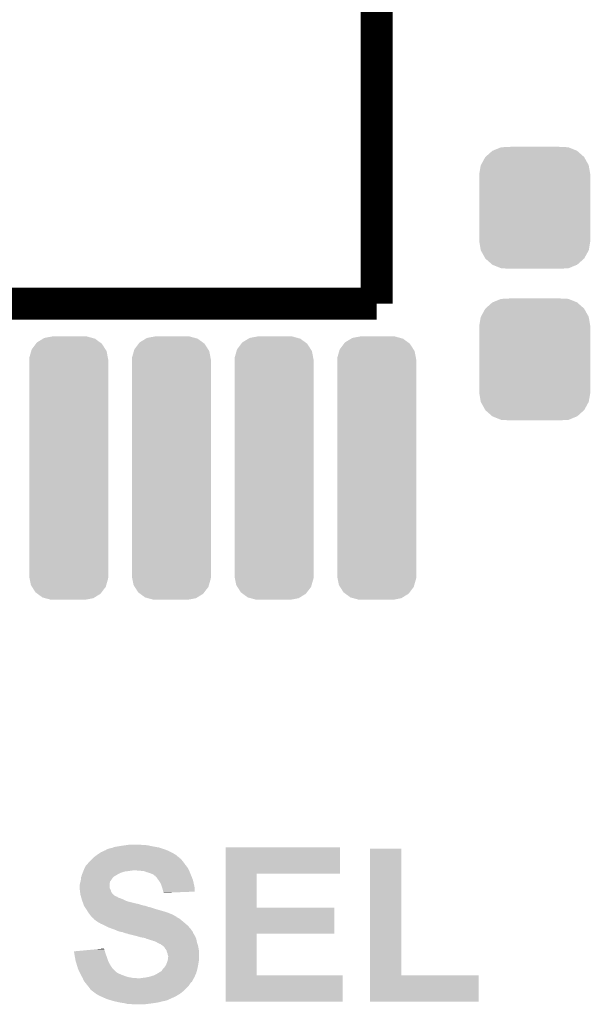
# Model space of a CAD drawing. Extents: x -0.05 to 0.95, y -0.15 to 2.1.
# Tile 18 of 51: x 0.45 to 0.59, y 0.34 to 0.58. Entities that reach past the tile are written whole.
import ezdxf

# ---------------------------------------------------------------- set-up
doc = ezdxf.new("R2010")
doc.units = 0
doc.layers.get('0').update_dxf_attribs({"linetype": 'CONTINUOUS'})
doc.layers.add('LTE_IOT_13_CLICK_V101A_GTO', color=11, linetype='CONTINUOUS')
doc.layers.add('LTE_IOT_13_CLICK_V101A_GTS', color=8, linetype='CONTINUOUS')

# ---------------------------------------------------------------- blocks, each defined once
blk = doc.blocks.new('CUSTOM_84')
for points in [[(-0.01052, 0.01422), (-0.00841, 0.01508), (0.01054, 0.01422), (0.00839, 0.01508)], [(-0.00841, 0.01508), (-0.00819, 0.01509), (0.00839, 0.01508), (0.00836, 0.01509)], [(-0.00819, 0.01509), (-0.00607, 0.0152), (0.00836, 0.01509), (0.00607, 0.0152)], [(-0.01344, 0.01062), (-0.01234, 0.01263), (0.01345, 0.01062), (0.01233, 0.01263)], [(-0.01234, 0.01263), (-0.01229, 0.01267), (0.01233, 0.01263), (0.01231, 0.01267)], [(-0.01229, 0.01267), (-0.01059, 0.01419), (0.01231, 0.01267), (0.01057, 0.01419)], [(-0.01059, 0.01419), (-0.01052, 0.01422), (0.01057, 0.01419), (0.01054, 0.01422)], [(-0.01385, 0.0083), (-0.01347, 0.01057), (0.01385, 0.0083), (0.01346, 0.01057)], [(-0.01347, 0.01057), (-0.01344, 0.01062), (0.01346, 0.01057), (0.01345, 0.01062)], [(-0.01385, 0.00825), (-0.01385, 0.0083), (0.01385, 0.00825), (0.01385, 0.0083)], [(-0.01385, -0.00825), (-0.01385, 0.00825), (0.01385, -0.00825), (0.01385, 0.00825)], [(-0.01385, -0.0083), (-0.01385, -0.00825), (0.01385, -0.0083), (0.01385, -0.00825)], [(-0.01346, -0.01057), (-0.01385, -0.0083), (0.01347, -0.01057), (0.01385, -0.0083)], [(-0.01345, -0.01062), (-0.01346, -0.01057), (0.01344, -0.01062), (0.01347, -0.01057)], [(-0.01233, -0.01263), (-0.01345, -0.01062), (0.01234, -0.01263), (0.01344, -0.01062)], [(-0.01231, -0.01267), (-0.01233, -0.01263), (0.01229, -0.01267), (0.01234, -0.01263)], [(-0.01057, -0.01419), (-0.01231, -0.01267), (0.01059, -0.01419), (0.01229, -0.01267)], [(-0.01054, -0.01422), (-0.01057, -0.01419), (0.01052, -0.01422), (0.01059, -0.01419)], [(-0.00839, -0.01508), (-0.01054, -0.01422), (0.00841, -0.01508), (0.01052, -0.01422)], [(-0.00836, -0.01509), (-0.00839, -0.01508), (0.00819, -0.01509), (0.00841, -0.01508)], [(-0.00607, -0.0152), (-0.00836, -0.01509), (0.00607, -0.0152), (0.00819, -0.01509)]]:
    blk.add_solid(points)
blk = doc.blocks.new('CUSTOM_187')
for points in [[(-0.00795, 0.03131), (-0.0064, 0.03226), (0.00785, 0.03131), (0.00655, 0.03226)], [(-0.0064, 0.03226), (-0.00612, 0.03244), (0.00655, 0.03226), (0.0059, 0.03244)], [(-0.00612, 0.03244), (-0.00405, 0.03283), (0.0059, 0.03244), (0.00447, 0.03283)], [(-0.00405, 0.03283), (-0.004, 0.03284), (0.00447, 0.03283), (0.00426, 0.03284)], [(-0.004, 0.03284), (-0.004, 0.03285), (0.00426, 0.03284), (0.004, 0.03285)], [(-0.00936, 0.02916), (-0.00924, 0.02959), (0.00944, 0.02916), (0.00917, 0.02959)], [(-0.00924, 0.02959), (-0.00819, 0.03098), (0.00917, 0.02959), (0.00828, 0.03098)], [(-0.00819, 0.03098), (-0.00795, 0.03131), (0.00828, 0.03098), (0.00785, 0.03131)], [(-0.00985, 0.02705), (-0.00983, 0.02751), (0.00985, 0.02705), (0.00976, 0.02751)], [(-0.00985, 0.027), (-0.00985, 0.02705), (0.00985, 0.027), (0.00985, 0.02705)], [(-0.00983, 0.02751), (-0.00936, 0.02916), (0.00976, 0.02751), (0.00944, 0.02916)], [(-0.00985, -0.027), (-0.00985, 0.027), (0.00985, -0.027), (0.00985, 0.027)], [(-0.00985, -0.02705), (-0.00985, -0.027), (0.00985, -0.02705), (0.00985, -0.027)], [(-0.00976, -0.02752), (-0.00985, -0.02705), (0.00983, -0.02752), (0.00985, -0.02705)], [(-0.00943, -0.02916), (-0.00976, -0.02752), (0.00936, -0.02916), (0.00983, -0.02752)], [(-0.00916, -0.0296), (-0.00943, -0.02916), (0.00924, -0.0296), (0.00936, -0.02916)], [(-0.00828, -0.03098), (-0.00916, -0.0296), (0.0082, -0.03098), (0.00924, -0.0296)], [(-0.00782, -0.03132), (-0.00828, -0.03098), (0.00795, -0.03132), (0.0082, -0.03098)], [(-0.00654, -0.03226), (-0.00782, -0.03132), (0.00643, -0.03226), (0.00795, -0.03132)], [(-0.00582, -0.03245), (-0.00654, -0.03226), (0.00612, -0.03245), (0.00643, -0.03226)], [(-0.00446, -0.03282), (-0.00582, -0.03245), (0.00415, -0.03282), (0.00612, -0.03245)], [(-0.004, -0.03284), (-0.00446, -0.03282), (0.00406, -0.03284), (0.00415, -0.03282)], [(-0.004, -0.03285), (-0.004, -0.03284), (0.004, -0.03285), (0.00406, -0.03284)]]:
    blk.add_solid(points)

msp = doc.modelspace()

# ---------------------------------------------------------------- linework, layer by layer
at = {"layer": 'LTE_IOT_13_CLICK_V101A_GTO', "const_width": 0.008}
for points in [[(0.361, 0.657), (0.5, 0.657), (0.5396, 0.6174), (0.5396, 0.512)], [(0.361, 0.512), (0.5396, 0.512)]]:
    msp.add_lwpolyline(points, dxfattribs=at)
at = {"layer": 'LTE_IOT_13_CLICK_V101A_GTO'}
for points in [[(0.47124, 0.3754), (0.4719, 0.3757), (0.488, 0.3754), (0.48733, 0.3757)], [(0.4719, 0.3757), (0.472, 0.3757), (0.48733, 0.3757), (0.48732, 0.3757)], [(0.472, 0.3757), (0.4721, 0.3758), (0.48732, 0.3757), (0.4871, 0.3758)], [(0.4721, 0.3758), (0.4725, 0.376), (0.4871, 0.3758), (0.4865, 0.376)], [(0.4725, 0.376), (0.4731, 0.3762), (0.4865, 0.376), (0.4859, 0.3762)], [(0.4731, 0.3762), (0.4736, 0.3763), (0.4859, 0.3762), (0.4856, 0.3763)], [(0.4736, 0.3763), (0.47385, 0.3764), (0.4856, 0.3763), (0.4853, 0.3764)], [(0.47385, 0.3764), (0.4741, 0.3765), (0.4853, 0.3764), (0.48473, 0.3765)], [(0.4741, 0.3765), (0.4752, 0.3767), (0.48473, 0.3765), (0.4836, 0.3767)], [(0.4752, 0.3767), (0.4765, 0.3769), (0.4836, 0.3767), (0.4827, 0.3769)], [(0.4765, 0.3769), (0.4772, 0.377), (0.4827, 0.3769), (0.482, 0.377)], [(0.4772, 0.377), (0.4779, 0.3771), (0.4813, 0.377), (0.4807, 0.3771)], [(0.5019, 0.3699), (0.5019, 0.3764), (0.5304, 0.3699), (0.5304, 0.3764)], [(0.5019, 0.3764), (0.5019, 0.3764), (0.5304, 0.3764), (0.5019, 0.3764)], [(0.5379, 0.3445), (0.5379, 0.3761), (0.5457, 0.3445), (0.5457, 0.3761)], [(0.5379, 0.3761), (0.5379, 0.3761), (0.5457, 0.3761), (0.5379, 0.3761)], [(0.4678, 0.3727), (0.4685, 0.3734), (0.49143, 0.3727), (0.4909, 0.3734)], [(0.4685, 0.3734), (0.4687, 0.3736), (0.4909, 0.3734), (0.4907, 0.3736)], [(0.4687, 0.3736), (0.4688, 0.3737), (0.4907, 0.3736), (0.4905, 0.3737)], [(0.4688, 0.3737), (0.469, 0.3739), (0.4905, 0.3737), (0.4904, 0.3739)], [(0.469, 0.3739), (0.46977, 0.3745), (0.4903, 0.3739), (0.4896, 0.3745)], [(0.469, 0.3739), (0.469, 0.3739), (0.4904, 0.3739), (0.4903, 0.3739)], [(0.46977, 0.3745), (0.4699, 0.3746), (0.4896, 0.3745), (0.48944, 0.3746)], [(0.4699, 0.3746), (0.4705, 0.375), (0.48944, 0.3746), (0.4888, 0.375)], [(0.4705, 0.375), (0.4708, 0.3752), (0.4888, 0.375), (0.4884, 0.3752)], [(0.4708, 0.3752), (0.47124, 0.3754), (0.4884, 0.3752), (0.488, 0.3754)], [(0.46652, 0.3707), (0.4666, 0.3709), (0.4928, 0.3707), (0.4927, 0.3709)], [(0.4666, 0.3709), (0.4667, 0.3711), (0.4927, 0.3709), (0.4926, 0.3711)], [(0.4667, 0.3711), (0.467, 0.3717), (0.4926, 0.3711), (0.4922, 0.3717)], [(0.467, 0.3717), (0.4671, 0.3719), (0.4922, 0.3717), (0.49204, 0.3719)], [(0.4671, 0.3719), (0.4674, 0.3722), (0.49204, 0.3719), (0.4918, 0.3722)], [(0.4674, 0.3722), (0.4675, 0.3723), (0.4918, 0.3722), (0.49173, 0.3723)], [(0.4675, 0.3723), (0.4678, 0.3727), (0.49173, 0.3723), (0.49143, 0.3727)], [(0.4658, 0.3681), (0.46582, 0.3683), (0.47325, 0.3681), (0.4734, 0.3683)], [(0.46582, 0.3683), (0.46589, 0.3689), (0.4734, 0.3683), (0.4738, 0.3689)], [(0.46589, 0.3689), (0.4659, 0.369), (0.4738, 0.3689), (0.4739, 0.369)], [(0.4659, 0.369), (0.46597, 0.3692), (0.4739, 0.369), (0.4741, 0.3692)], [(0.46597, 0.3692), (0.46613, 0.3697), (0.4742, 0.3692), (0.475, 0.3697)], [(0.46597, 0.3692), (0.46597, 0.3692), (0.4741, 0.3692), (0.4742, 0.3692)], [(0.46613, 0.3697), (0.4662, 0.3699), (0.475, 0.3697), (0.4754, 0.3699)], [(0.4662, 0.3699), (0.46628, 0.3701), (0.4754, 0.3699), (0.4758, 0.3701)], [(0.46628, 0.3701), (0.4664, 0.3704), (0.4758, 0.3701), (0.4767, 0.3704)], [(0.4664, 0.3704), (0.46644, 0.3705), (0.4767, 0.3704), (0.4775, 0.3705)], [(0.46644, 0.3705), (0.46652, 0.3707), (0.4775, 0.3705), (0.4789, 0.3707)], [(0.4806, 0.3706), (0.4794, 0.3707), (0.49285, 0.3706), (0.4928, 0.3707)], [(0.4816, 0.3705), (0.4806, 0.3706), (0.4929, 0.3705), (0.49285, 0.3706)], [(0.4824, 0.3702), (0.4816, 0.3705), (0.49301, 0.3702), (0.4929, 0.3705)], [(0.4831, 0.37), (0.4824, 0.3702), (0.49309, 0.37), (0.49301, 0.3702)], [(0.4836, 0.3698), (0.4831, 0.37), (0.49316, 0.3698), (0.49309, 0.37)], [(0.4838, 0.3697), (0.4836, 0.3698), (0.4932, 0.3697), (0.49316, 0.3698)], [(0.484, 0.3696), (0.4838, 0.3697), (0.49324, 0.3696), (0.4932, 0.3697)], [(0.4842, 0.3694), (0.484, 0.3696), (0.49333, 0.3694), (0.49324, 0.3696)], [(0.48463, 0.369), (0.4843, 0.3694), (0.4935, 0.369), (0.49333, 0.3694)], [(0.4848, 0.3688), (0.48463, 0.369), (0.49357, 0.3688), (0.4935, 0.369)], [(0.48523, 0.3682), (0.4848, 0.3688), (0.4938, 0.3682), (0.49357, 0.3688)], [(0.5019, 0.3614), (0.5019, 0.3699), (0.5097, 0.3614), (0.5097, 0.3699)], [(0.5019, 0.3699), (0.5019, 0.3699), (0.5097, 0.3699), (0.5304, 0.3699)], [(0.4655, 0.3669), (0.4656, 0.3674), (0.473, 0.3669), (0.473, 0.3674)], [(0.4655, 0.3664), (0.4655, 0.3669), (0.473, 0.3664), (0.473, 0.3669)], [(0.46553, 0.3661), (0.4655, 0.3664), (0.4731, 0.3661), (0.473, 0.3664)], [(0.46558, 0.3657), (0.46553, 0.3661), (0.4733, 0.3657), (0.4731, 0.3661)], [(0.4656, 0.3674), (0.46574, 0.3679), (0.473, 0.3674), (0.4731, 0.3679)], [(0.46574, 0.3679), (0.4658, 0.3681), (0.4731, 0.3679), (0.47325, 0.3681)], [(0.4853, 0.3681), (0.48523, 0.3682), (0.49382, 0.3681), (0.4938, 0.3682)], [(0.4857, 0.3675), (0.4853, 0.3681), (0.49396, 0.3675), (0.49382, 0.3681)], [(0.486, 0.3667), (0.4857, 0.3675), (0.49413, 0.3667), (0.49396, 0.3675)], [(0.4861, 0.3664), (0.486, 0.3667), (0.4942, 0.3664), (0.49413, 0.3667)], [(0.4862, 0.3661), (0.4861, 0.3664), (0.4942, 0.3661), (0.4942, 0.3664)], [(0.4863, 0.3656), (0.4862, 0.3661), (0.4942, 0.3656), (0.4942, 0.3661)], [(0.4656, 0.3655), (0.46558, 0.3657), (0.47335, 0.3655), (0.4733, 0.3657)], [(0.46563, 0.3653), (0.4656, 0.3655), (0.4734, 0.3653), (0.47335, 0.3655)], [(0.46568, 0.3649), (0.46563, 0.3653), (0.4737, 0.3649), (0.4734, 0.3653)], [(0.4657, 0.3647), (0.46568, 0.3649), (0.4739, 0.3647), (0.4737, 0.3649)], [(0.46576, 0.3645), (0.4657, 0.3647), (0.4741, 0.3645), (0.4739, 0.3647)], [(0.46581, 0.3643), (0.46576, 0.3645), (0.4744, 0.3643), (0.4741, 0.3645)], [(0.46584, 0.3642), (0.46581, 0.3643), (0.4746, 0.3642), (0.4744, 0.3643)], [(0.46587, 0.3641), (0.46584, 0.3642), (0.4749, 0.3641), (0.4746, 0.3642)], [(0.46593, 0.3639), (0.46587, 0.3641), (0.4751, 0.3639), (0.4749, 0.3641)], [(0.46596, 0.3638), (0.46593, 0.3639), (0.4755, 0.3638), (0.4751, 0.3639)], [(0.46607, 0.3634), (0.46596, 0.3638), (0.4765, 0.3634), (0.4755, 0.3638)], [(0.4661, 0.3633), (0.46607, 0.3634), (0.4767, 0.3633), (0.4765, 0.3634)], [(0.4864, 0.3654), (0.4863, 0.3656), (0.4942, 0.3654), (0.4942, 0.3656)], [(0.4865, 0.3652), (0.4864, 0.3654), (0.48906, 0.3652), (0.4942, 0.3654)], [(0.4865, 0.3651), (0.4865, 0.3652), (0.4865, 0.3651), (0.48906, 0.3652)], [(0.46617, 0.3631), (0.4661, 0.3633), (0.4771, 0.3631), (0.4767, 0.3633)], [(0.46624, 0.3629), (0.46617, 0.3631), (0.4777, 0.3629), (0.4771, 0.3631)], [(0.46639, 0.3625), (0.46624, 0.3629), (0.4793, 0.3625), (0.4777, 0.3629)], [(0.46646, 0.3623), (0.46639, 0.3625), (0.4802, 0.3623), (0.4793, 0.3625)], [(0.46656, 0.362), (0.46646, 0.3623), (0.4812, 0.362), (0.4802, 0.3623)], [(0.4666, 0.3619), (0.46656, 0.362), (0.4815, 0.3619), (0.4812, 0.362)], [(0.46666, 0.3618), (0.4666, 0.3619), (0.4821, 0.3618), (0.4817, 0.3619)], [(0.46679, 0.3616), (0.46666, 0.3618), (0.4826, 0.3616), (0.4821, 0.3618)], [(0.46685, 0.3615), (0.46679, 0.3616), (0.4831, 0.3615), (0.4826, 0.3616)], [(0.46711, 0.3611), (0.46685, 0.3615), (0.4843, 0.3611), (0.4831, 0.3615)], [(0.4673, 0.3608), (0.46711, 0.3611), (0.48535, 0.3608), (0.4843, 0.3611)], [(0.5019, 0.3549), (0.5019, 0.3614), (0.529, 0.3549), (0.529, 0.3614)], [(0.5019, 0.3614), (0.5019, 0.3614), (0.529, 0.3614), (0.5097, 0.3614)], [(0.4676, 0.3603), (0.4673, 0.3608), (0.4871, 0.3603), (0.48535, 0.3608)], [(0.46797, 0.3598), (0.4676, 0.3603), (0.4884, 0.3598), (0.4871, 0.3603)], [(0.4682, 0.3595), (0.46797, 0.3598), (0.489, 0.3595), (0.4884, 0.3598)], [(0.46843, 0.3592), (0.4682, 0.3595), (0.4895, 0.3592), (0.489, 0.3595)], [(0.4685, 0.3591), (0.46843, 0.3592), (0.4896, 0.3591), (0.4896, 0.3592)], [(0.46843, 0.3592), (0.46843, 0.3592), (0.4896, 0.3592), (0.4895, 0.3592)], [(0.4687, 0.3589), (0.4685, 0.3591), (0.49, 0.3589), (0.4896, 0.3591)], [(0.4689, 0.3588), (0.4687, 0.3589), (0.49017, 0.3588), (0.49, 0.3589)], [(0.469, 0.3586), (0.4689, 0.3588), (0.4905, 0.3586), (0.49017, 0.3588)], [(0.4695, 0.3582), (0.469, 0.3586), (0.49098, 0.3582), (0.4905, 0.3586)], [(0.4701, 0.3578), (0.4695, 0.3582), (0.49146, 0.3578), (0.49098, 0.3582)], [(0.47045, 0.3576), (0.4701, 0.3578), (0.4917, 0.3576), (0.49146, 0.3578)], [(0.4708, 0.3574), (0.47045, 0.3576), (0.49193, 0.3574), (0.4917, 0.3576)], [(0.4715, 0.3571), (0.4708, 0.3574), (0.49227, 0.3571), (0.49193, 0.3574)], [(0.4719, 0.3569), (0.4715, 0.3571), (0.4925, 0.3569), (0.49227, 0.3571)], [(0.4729, 0.3564), (0.4719, 0.3569), (0.49294, 0.3564), (0.4925, 0.3569)], [(0.47374, 0.3561), (0.4729, 0.3564), (0.4932, 0.3561), (0.49294, 0.3564)], [(0.4743, 0.3559), (0.47374, 0.3561), (0.49335, 0.3559), (0.4932, 0.3561)], [(0.475, 0.3556), (0.4743, 0.3559), (0.49357, 0.3556), (0.49335, 0.3559)], [(0.4756, 0.3554), (0.475, 0.3556), (0.49372, 0.3554), (0.49357, 0.3556)], [(0.4762, 0.3553), (0.4756, 0.3554), (0.4938, 0.3553), (0.49372, 0.3554)], [(0.4767, 0.3551), (0.4762, 0.3553), (0.4938, 0.3551), (0.4938, 0.3553)], [(0.4775, 0.3549), (0.4767, 0.3551), (0.49393, 0.3549), (0.4938, 0.3551)], [(0.4777, 0.3548), (0.4775, 0.3549), (0.494, 0.3548), (0.49393, 0.3549)], [(0.4786, 0.3546), (0.4777, 0.3548), (0.49412, 0.3546), (0.494, 0.3548)], [(0.4794, 0.3544), (0.4786, 0.3546), (0.49424, 0.3544), (0.49412, 0.3546)], [(0.47975, 0.3543), (0.4794, 0.3544), (0.4943, 0.3543), (0.49424, 0.3544)], [(0.4808, 0.354), (0.47975, 0.3543), (0.49443, 0.354), (0.4943, 0.3543)], [(0.4814, 0.3539), (0.4808, 0.354), (0.49447, 0.3539), (0.49443, 0.354)], [(0.4819, 0.3538), (0.4814, 0.3539), (0.49451, 0.3538), (0.49447, 0.3539)], [(0.4823, 0.3536), (0.4819, 0.3538), (0.4946, 0.3536), (0.49451, 0.3538)], [(0.4827, 0.3535), (0.4823, 0.3536), (0.49462, 0.3535), (0.4946, 0.3536)], [(0.5019, 0.3445), (0.5019, 0.3549), (0.5097, 0.3445), (0.5097, 0.3549)], [(0.5019, 0.3549), (0.5019, 0.3549), (0.5097, 0.3549), (0.529, 0.3549)], [(0.46946, 0.351), (0.4716, 0.3512), (0.4717, 0.351), (0.4716, 0.3512)], [(0.4833, 0.3533), (0.4827, 0.3535), (0.49467, 0.3533), (0.49462, 0.3535)], [(0.4837, 0.3532), (0.4833, 0.3533), (0.49469, 0.3532), (0.49467, 0.3533)], [(0.4839, 0.3531), (0.4837, 0.3532), (0.49471, 0.3531), (0.49469, 0.3532)], [(0.4847, 0.3528), (0.484, 0.3531), (0.49478, 0.3528), (0.49471, 0.3531)], [(0.48487, 0.3527), (0.4847, 0.3528), (0.4948, 0.3527), (0.49478, 0.3528)], [(0.4852, 0.3525), (0.48487, 0.3527), (0.49486, 0.3525), (0.4948, 0.3527)], [(0.4857, 0.3523), (0.4852, 0.3525), (0.49492, 0.3523), (0.49486, 0.3525)], [(0.4861, 0.352), (0.4857, 0.3523), (0.49501, 0.352), (0.49492, 0.3523)], [(0.4864, 0.3518), (0.4861, 0.352), (0.49507, 0.3518), (0.49501, 0.352)], [(0.4865, 0.3517), (0.4864, 0.3518), (0.4951, 0.3517), (0.49507, 0.3518)], [(0.4867, 0.3515), (0.4865, 0.3517), (0.49513, 0.3515), (0.4951, 0.3517)], [(0.4867, 0.3514), (0.4867, 0.3515), (0.49515, 0.3514), (0.49513, 0.3515)], [(0.487, 0.351), (0.4867, 0.3514), (0.49522, 0.351), (0.49515, 0.3514)], [(0.4641, 0.3505), (0.46517, 0.3506), (0.47183, 0.3505), (0.4718, 0.3506)], [(0.4642, 0.3499), (0.4641, 0.3505), (0.472, 0.3499), (0.47183, 0.3505)], [(0.4643, 0.3493), (0.4642, 0.3499), (0.47223, 0.3493), (0.472, 0.3499)], [(0.46434, 0.3491), (0.4643, 0.3493), (0.4723, 0.3491), (0.47223, 0.3493)], [(0.4645, 0.3482), (0.46434, 0.3491), (0.4726, 0.3482), (0.4723, 0.3491)], [(0.46517, 0.3506), (0.46732, 0.3508), (0.4718, 0.3506), (0.4717, 0.3508)], [(0.46732, 0.3508), (0.46946, 0.351), (0.4717, 0.3508), (0.4717, 0.351)], [(0.4872, 0.3507), (0.487, 0.351), (0.49527, 0.3507), (0.49522, 0.351)], [(0.48725, 0.3505), (0.4872, 0.3507), (0.4953, 0.3505), (0.49527, 0.3507)], [(0.4873, 0.3503), (0.48725, 0.3505), (0.4953, 0.3503), (0.4953, 0.3505)], [(0.4875, 0.3499), (0.4873, 0.3503), (0.4953, 0.3499), (0.4953, 0.3503)], [(0.4875, 0.3496), (0.4875, 0.3499), (0.4953, 0.3496), (0.4953, 0.3499)], [(0.4876, 0.3493), (0.4875, 0.3496), (0.4953, 0.3493), (0.4953, 0.3496)], [(0.4875, 0.3483), (0.4876, 0.3491), (0.4953, 0.3483), (0.4953, 0.3491)], [(0.4876, 0.3491), (0.4876, 0.3493), (0.4953, 0.3491), (0.4953, 0.3493)], [(0.4648, 0.3472), (0.4645, 0.3482), (0.4731, 0.3472), (0.4726, 0.3482)], [(0.46504, 0.3464), (0.4648, 0.3472), (0.4736, 0.3464), (0.4731, 0.3472)], [(0.4651, 0.3462), (0.46504, 0.3464), (0.4738, 0.3462), (0.4736, 0.3464)], [(0.4655, 0.3453), (0.4651, 0.3462), (0.4747, 0.3453), (0.4738, 0.3462)], [(0.4862, 0.346), (0.4864, 0.3462), (0.49485, 0.346), (0.4949, 0.3462)], [(0.4864, 0.3462), (0.4866, 0.3464), (0.4949, 0.3462), (0.49494, 0.3464)], [(0.4866, 0.3464), (0.487, 0.347), (0.49494, 0.3464), (0.49506, 0.347)], [(0.487, 0.347), (0.48709, 0.3472), (0.49506, 0.347), (0.4951, 0.3472)], [(0.48709, 0.3472), (0.4873, 0.3477), (0.4951, 0.3472), (0.49517, 0.3477)], [(0.4873, 0.3477), (0.48737, 0.3479), (0.49517, 0.3477), (0.4952, 0.3479)], [(0.48737, 0.3479), (0.4875, 0.3483), (0.4952, 0.3479), (0.4953, 0.3483)], [(0.46565, 0.345), (0.4655, 0.3453), (0.4752, 0.345), (0.4747, 0.3453)], [(0.4658, 0.3447), (0.46565, 0.345), (0.4759, 0.3447), (0.4752, 0.345)], [(0.4659, 0.3445), (0.4658, 0.3447), (0.47643, 0.3445), (0.4759, 0.3447)], [(0.46596, 0.3444), (0.4659, 0.3445), (0.4767, 0.3444), (0.47643, 0.3445)], [(0.46613, 0.3441), (0.46596, 0.3444), (0.4776, 0.3441), (0.4767, 0.3444)], [(0.46624, 0.3439), (0.46613, 0.3441), (0.4787, 0.3439), (0.4776, 0.3441)], [(0.4663, 0.3438), (0.46624, 0.3439), (0.48, 0.3438), (0.4787, 0.3439)], [(0.4666, 0.3431), (0.4663, 0.3438), (0.49361, 0.3431), (0.49399, 0.3438)], [(0.4806, 0.3438), (0.4813, 0.3439), (0.49399, 0.3438), (0.49405, 0.3439)], [(0.4813, 0.3439), (0.4821, 0.344), (0.49405, 0.3439), (0.4941, 0.344)], [(0.4821, 0.344), (0.483, 0.3442), (0.4941, 0.344), (0.49419, 0.3442)], [(0.483, 0.3442), (0.484, 0.3445), (0.49419, 0.3442), (0.49433, 0.3445)], [(0.484, 0.3445), (0.4848, 0.3449), (0.49433, 0.3445), (0.49451, 0.3449)], [(0.4848, 0.3449), (0.48512, 0.3451), (0.49451, 0.3449), (0.4946, 0.3451)], [(0.48512, 0.3451), (0.4856, 0.3454), (0.4946, 0.3451), (0.49468, 0.3454)], [(0.4857, 0.3454), (0.486, 0.3457), (0.49468, 0.3454), (0.49476, 0.3457)], [(0.486, 0.3457), (0.4862, 0.346), (0.49476, 0.3457), (0.49485, 0.346)], [(0.5019, 0.338), (0.5019, 0.3445), (0.5311, 0.338), (0.5311, 0.3445)], [(0.5019, 0.3445), (0.5019, 0.3445), (0.5311, 0.3445), (0.5097, 0.3445)], [(0.5379, 0.338), (0.5379, 0.3445), (0.565, 0.338), (0.565, 0.3445)], [(0.5379, 0.3445), (0.5379, 0.3445), (0.565, 0.3445), (0.5457, 0.3445)], [(0.46676, 0.3429), (0.4666, 0.3431), (0.4935, 0.3429), (0.49361, 0.3431)], [(0.46684, 0.3428), (0.46676, 0.3429), (0.4933, 0.3428), (0.4935, 0.3429)], [(0.46756, 0.3419), (0.46684, 0.3428), (0.4927, 0.3419), (0.4933, 0.3428)], [(0.4678, 0.3416), (0.46756, 0.3419), (0.4924, 0.3416), (0.4927, 0.3419)], [(0.4681, 0.3412), (0.4678, 0.3416), (0.492, 0.3412), (0.4924, 0.3416)], [(0.4683, 0.3409), (0.4681, 0.3412), (0.4917, 0.3409), (0.492, 0.3412)], [(0.4685, 0.3408), (0.4683, 0.3409), (0.4916, 0.3408), (0.4917, 0.3409)], [(0.4687, 0.3406), (0.4685, 0.3408), (0.4914, 0.3406), (0.4916, 0.3408)], [(0.4695, 0.34), (0.4687, 0.3406), (0.49063, 0.34), (0.4914, 0.3406)], [(0.46966, 0.3399), (0.4695, 0.34), (0.4905, 0.3399), (0.49063, 0.34)], [(0.4703, 0.3395), (0.46966, 0.3399), (0.48983, 0.3395), (0.4905, 0.3399)], [(0.47075, 0.3393), (0.4703, 0.3395), (0.4895, 0.3393), (0.48983, 0.3395)], [(0.4721, 0.3387), (0.47075, 0.3393), (0.4882, 0.3387), (0.4895, 0.3393)], [(0.4724, 0.3386), (0.4721, 0.3387), (0.4881, 0.3386), (0.4882, 0.3387)], [(0.473, 0.3384), (0.4724, 0.3386), (0.4876, 0.3384), (0.4879, 0.3386)], [(0.4724, 0.3386), (0.4724, 0.3386), (0.4879, 0.3386), (0.4881, 0.3386)], [(0.47333, 0.3383), (0.473, 0.3384), (0.4873, 0.3383), (0.4876, 0.3384)], [(0.474, 0.3381), (0.47333, 0.3383), (0.4865, 0.3381), (0.4873, 0.3383)], [(0.47445, 0.338), (0.474, 0.3381), (0.486, 0.338), (0.4865, 0.3381)], [(0.47535, 0.3378), (0.47445, 0.338), (0.4853, 0.3378), (0.486, 0.338)], [(0.4758, 0.3377), (0.47535, 0.3378), (0.4847, 0.3377), (0.4853, 0.3378)], [(0.4766, 0.3376), (0.4758, 0.3377), (0.484, 0.3376), (0.4847, 0.3377)], [(0.477, 0.3375), (0.4766, 0.3376), (0.4833, 0.3375), (0.484, 0.3376)], [(0.4774, 0.3374), (0.477, 0.3375), (0.4825, 0.3374), (0.4833, 0.3375)], [(0.4787, 0.3373), (0.4781, 0.3374), (0.4817, 0.3373), (0.4825, 0.3374)]]:
    msp.add_solid(points, dxfattribs=at)

# ---------------------------------------------------------------- block references
at = {"layer": 'LTE_IOT_13_CLICK_V101A_GTS'}
for name, p in [('CUSTOM_84', (0.579, 0.5359)), ('CUSTOM_84', (0.579, 0.4981)), ('CUSTOM_187', (0.4628, 0.471)), ('CUSTOM_187', (0.4884, 0.471)), ('CUSTOM_187', (0.514, 0.471)), ('CUSTOM_187', (0.5396, 0.471))]:
    msp.add_blockref(name, p, dxfattribs=at)

doc.saveas('drawing.dxf')
